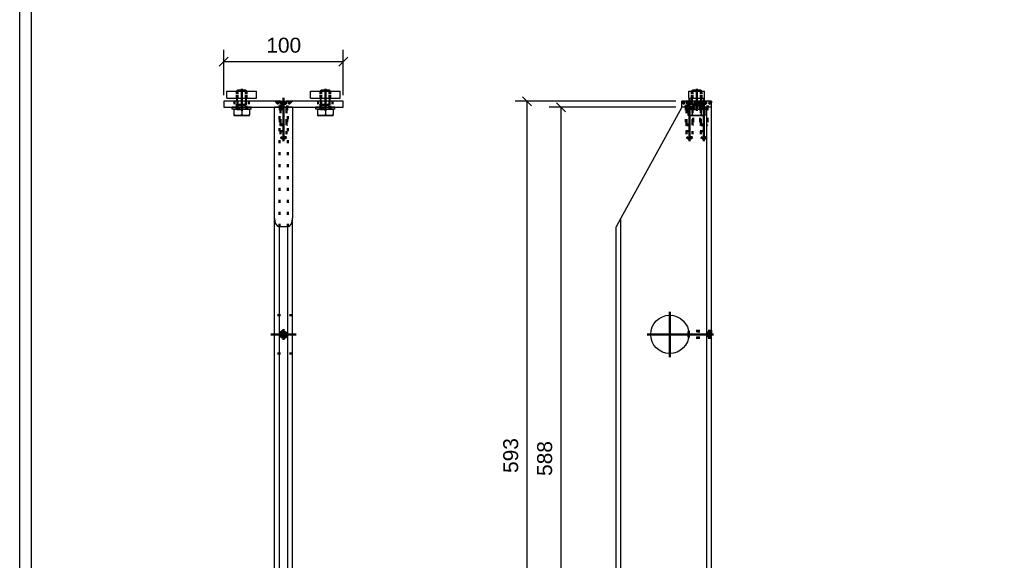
# Model space of a CAD drawing. Header units: millimetres. Extents: x -11 to 409, y -361 to -64.
# Tile 2 of 5: x -6 to 159, y -270 to -180. Entities that reach past the tile are written whole.
import ezdxf

# ---------------------------------------------------------------- set-up
doc = ezdxf.new("R2010")
doc.units = ezdxf.units.MM
doc.linetypes.add('DOT', pattern=[2, 0.5, -1.5])
doc.linetypes.add('STRICHPUNKT2', pattern=[18.5, 10, -4, 0.5, -4])
doc.layers.get('0').update_dxf_attribs({"linetype": 'CONTINUOUS'})
for name, color, linetype in [('DIM49', 4, 'CONTINUOUS'), ('LE_RED', 1, 'CONTINUOUS'), ('TXT_DIM49', 2, 'CONTINUOUS')]:
    doc.layers.add(name, color=color, linetype=linetype)
doc.layers.add('LE_ALL', color=7, linetype='CONTINUOUS', lineweight=50)
doc.styles.add('ARIAL', font='arial.ttf')

# ---------------------------------------------------------------- blocks, each defined once
blk = doc.blocks.new('DINA3_00002', base_point=(402.06, -353.59))
blk.add_line((-3.94, -353.59), (-3.94, -70.59))
blk.add_lwpolyline([(-5.94, -355.59), (-5.94, -68.59), (404.06, -68.59)])
blk = doc.blocks.new('_ZBL0009_00001')
blk.add_blockref('DINA3_00002', (402.06, -353.59))
blk = doc.blocks.new('BALUSTER PROFIEL 80X15 R4_00197', base_point=(37.5, -214.34))
for p, q in [((36.7, -212.88), (36.7, -194.34)), ((39.7, -194.34), (36.7, -194.34)), ((39.7, -194.34), (39.7, -212.88)), ((36.7, -311.94), (36.7, -212.88)), ((39.7, -311.94), (39.7, -212.88)), ((37.5, -311.94), (37.5, -214.34)), ((38.9, -311.94), (38.9, -214.34)), ((36.7, -311.94), (37.5, -311.94)), ((37.5, -311.94), (38.9, -311.94)), ((38.9, -311.94), (39.7, -311.94))]:
    blk.add_line(p, q)
blk.add_lwpolyline([(38.9, -214.34), (37.5, -214.34)])
for centre, start_param, end_param in [((37.5, -212.88), 4.712389, 6.283185), ((38.9, -212.88), 0, 1.570796)]:
    blk.add_ellipse(centre, major_axis=(0, -1.45), ratio=0.55, start_param=start_param, end_param=end_param)
at = {"layer": 'LE_ALL', "color": 3, "linetype": 'DOT'}
for p, q in [((37.5, -214.34), (37.5, -194.34)), ((37.6, -194.34), (37.6, -198.34)), ((38.8, -194.34), (38.8, -198.34)), ((38.9, -214.34), (38.9, -194.34)), ((37.6, -198.34), (38.8, -198.34)), ((38.7, -198.34), (38.7, -199.36)), ((38.7, -199.36), (37.7, -199.36)), ((38.7, -199.36), (38.2, -199.65)), ((39.7, -229.14), (36.7, -229.14)), ((39.7, -235.54), (36.7, -235.54)), ((36.7, -290.94), (39.7, -290.94)), ((36.7, -292.04), (39.7, -292.04)), ((36.7, -296.04), (39.7, -296.04)), ((36.7, -297.14), (39.7, -297.14)), ((36.7, -302.94), (39.7, -302.94)), ((36.7, -304.04), (39.7, -304.04)), ((36.7, -308.04), (39.7, -308.04)), ((36.7, -309.14), (39.7, -309.14))]:
    blk.add_line(p, q, dxfattribs=at)
for points in [[(37.7, -198.34), (37.7, -199.36), (38.2, -199.65)], [(38.78, -232.5), (38.7, -232.68), (38.56, -232.82), (38.37, -232.91), (38.2, -232.94), (38.01, -232.91), (37.83, -232.81), (37.69, -232.66), (37.62, -232.47), (37.6, -232.34), (37.64, -232.14), (37.73, -231.97), (37.88, -231.83), (38.08, -231.75), (38.2, -231.74), (38.36, -231.76)]]:
    blk.add_lwpolyline(points, dxfattribs=at)
blk = doc.blocks.new('_00199', base_point=(40.3, -232.34))
at = {"layer": 'LE_ALL', "color": 1, "linetype": 'STRICHPUNKT2'}
for p, q in [((38.2, -194.04), (38.2, -200.01)), ((38.2, -194.04), (38.2, -200.01)), ((38.2, -232.34), (38.2, -231.44)), ((40.3, -232.34), (36.1, -232.34)), ((38.2, -232.34), (37.3, -232.34)), ((38.2, -232.34), (39.1, -232.34)), ((38.2, -232.34), (38.2, -233.24)), ((40.25, -292.04), (36.15, -292.04)), ((40.25, -296.04), (36.15, -296.04)), ((40.25, -304.04), (36.15, -304.04)), ((40.25, -308.04), (36.15, -308.04))]:
    blk.add_line(p, q, dxfattribs=at)
blk = doc.blocks.new('_00198')
blk.add_blockref('_00199', (40.3, -232.34))
blk = doc.blocks.new('DIN 13-M6_00201', base_point=(38.69, -232.47))
at = {"layer": 'LE_ALL', "color": 3, "linetype": 'DOT'}
for points in [[(38.2, -232.94), (38.01, -232.91), (37.83, -232.81), (37.69, -232.66), (37.62, -232.47), (37.6, -232.34), (37.64, -232.14), (37.73, -231.97), (37.88, -231.83), (38.08, -231.75), (38.2, -231.74), (38.36, -231.76)], [(38.69, -232.47), (38.7, -232.34), (38.67, -232.16), (38.57, -232), (38.42, -231.89), (38.33, -231.86)], [(38.78, -232.5), (38.7, -232.68), (38.56, -232.82), (38.37, -232.91), (38.2, -232.94)]]:
    blk.add_lwpolyline(points, dxfattribs=at)
blk = doc.blocks.new('DIN 13-M6_00200')
blk.add_blockref('DIN 13-M6_00201', (38.69, -232.47))
blk = doc.blocks.new('DIN 76-M6_00203', base_point=(38.7, -194.34))
at = {"layer": 'LE_ALL', "color": 3, "linetype": 'DOT'}
for p, q in [((37.6, -194.34), (37.6, -198.34)), ((37.7, -194.34), (37.7, -198.34)), ((38.7, -194.34), (38.7, -198.34)), ((38.8, -194.34), (38.8, -198.34)), ((37.6, -198.34), (38.8, -198.34))]:
    blk.add_line(p, q, dxfattribs=at)
blk = doc.blocks.new('DIN 76-M6_00202')
blk.add_blockref('DIN 76-M6_00203', (38.7, -194.34))
blk = doc.blocks.new('BALUSTER PROFIEL 80X15 R4_00196')
for name, p in [('_00198', (0, 0)), ('BALUSTER PROFIEL 80X15 R4_00197', (37.5, -214.34)), ('DIN 76-M6_00202', (0, 0)), ('DIN 13-M6_00200', (0, 0))]:
    blk.add_blockref(name, p)
blk = doc.blocks.new('_D6', base_point=(35.32, -185.2))
at = {"layer": 'DIM49', "color": 1}
for p, q in [((28.95, -185.95), (27.45, -187.45)), ((28.2, -192.34), (28.2, -184.7)), ((47.45, -187.45), (48.95, -185.95)), ((48.2, -192.34), (48.2, -184.7)), ((28.2, -186.7), (48.2, -186.7))]:
    blk.add_line(p, q, dxfattribs=at)
at = {"layer": 'TXT_DIM49', "style": 'ARIAL'}
blk.add_text('100', height=2.5, dxfattribs=at).set_placement((35.32, -185.2))
blk = doc.blocks.new('153.1.100 100 x 5 50 x 47 PM6_00213', base_point=(37.54, -194.05))
for points in [[(37.77, -193.34), (28.2, -193.34), (28.2, -194.34), (48.2, -194.34), (48.2, -193.34), (38.63, -193.34)], [(37.77, -193.34), (37.99, -193.39), (38.2, -193.41), (38.42, -193.39), (38.63, -193.34)]]:
    blk.add_lwpolyline(points)
at = {"layer": 'LE_ALL', "color": 3, "linetype": 'DOT'}
for p, q in [((30, -193.34), (30, -194.34)), ((32.4, -193.34), (32.4, -194.34)), ((36.83, -193.34), (37.54, -194.05)), ((37.54, -194.05), (38.86, -194.05)), ((37.54, -194.05), (37.54, -194.34)), ((44, -193.34), (44, -194.34)), ((46.4, -193.34), (46.4, -194.34))]:
    blk.add_line(p, q, dxfattribs=at)
for points in [[(37.54, -193.34), (37.73, -193.42), (37.9, -193.47), (38.22, -193.51), (38.52, -193.47), (38.83, -193.36), (38.86, -193.34)], [(39.57, -193.34), (38.86, -194.05), (38.86, -194.34)]]:
    blk.add_lwpolyline(points, dxfattribs=at)
blk.add_blockref('_D6', (35.32, -185.2))
blk = doc.blocks.new('_00215', base_point=(45.2, -192.74))
at = {"layer": 'LE_ALL', "color": 1, "linetype": 'STRICHPUNKT2'}
for p, q in [((31.2, -192.74), (31.2, -194.94)), ((38.2, -192.74), (38.2, -194.94)), ((38.2, -192.74), (38.2, -194.94)), ((45.2, -192.74), (45.2, -194.94))]:
    blk.add_line(p, q, dxfattribs=at)
blk = doc.blocks.new('_00214')
blk.add_blockref('_00215', (45.2, -192.74))
blk = doc.blocks.new('153.1.100 100 x 5 50 x 47 PM6_00212')
for name, p in [('153.1.100 100 x 5 50 x 47 PM6_00213', (37.54, -194.05)), ('_00214', (0, 0))]:
    blk.add_blockref(name, p)
blk = doc.blocks.new('Stelschroef (DIN 913 - ISO 4026)-M6x20_00259', base_point=(38.55, -232.34))
at = {"layer": 'LE_ALL', "color": 3, "linetype": 'DOT'}
blk.add_lwpolyline([(38.69, -232.47, -2.026238), (38.2, -231.84, -0.06585), (38.33, -231.86)], format="xyb", dxfattribs=at)
blk.add_lwpolyline([(38.55, -232.34), (38.38, -232.64), (38.03, -232.64), (37.86, -232.34), (38.03, -232.04), (38.38, -232.04)], close=True, dxfattribs=at)
blk.add_circle((38.2, -232.34), 0.4, dxfattribs=at)
blk = doc.blocks.new('GEWINDE_00261', base_point=(38.36, -231.76))
at = {"layer": 'LE_ALL', "color": 3, "linetype": 'DOT'}
for radius, start, end in [(0.5, 74.9299, 180), (0.6, -15.0701, 74.9299), (0.5, 180, -15.0701)]:
    blk.add_arc((38.2, -232.34), radius, start, end, dxfattribs=at)
blk = doc.blocks.new('GEWINDE_00260')
blk.add_blockref('GEWINDE_00261', (38.36, -231.76))
blk = doc.blocks.new('Stelschroef (DIN 913 - ISO 4026)-M6x20_00258')
for name, p in [('GEWINDE_00260', (0, 0)), ('Stelschroef (DIN 913 - ISO 4026)-M6x20_00259', (38.55, -232.34))]:
    blk.add_blockref(name, p)
blk = doc.blocks.new('Montage sierregel_00257')
blk.add_blockref('Stelschroef (DIN 913 - ISO 4026)-M6x20_00258', (0, 0))
blk = doc.blocks.new('Verzonken kopbout (DIN 7991_ISO 10642)-M6x20_00266', base_point=(37.74, -193.78))
blk.add_line((37.77, -193.34), (38.63, -193.34))
at = {"layer": 'LE_ALL', "color": 3, "linetype": 'DOT'}
for p, q in [((37, -193.48), (37, -193.34)), ((37, -193.48), (39.4, -193.48)), ((37, -193.48), (37.6, -194.08)), ((37.6, -194.08), (37.7, -194.68)), ((37.74, -193.78), (37.74, -193.34)), ((37.97, -193.78), (37.97, -193.34)), ((38.43, -193.78), (38.43, -193.34)), ((38.66, -193.78), (38.66, -193.34)), ((38.8, -194.08), (38.7, -194.68)), ((39.4, -193.48), (38.8, -194.08)), ((39.4, -193.48), (39.4, -193.34)), ((37.7, -197.34), (37.7, -194.68)), ((38.7, -197.34), (38.7, -194.68)), ((37.7, -197.34), (38.7, -197.34))]:
    blk.add_line(p, q, dxfattribs=at)
blk.add_lwpolyline([(37.74, -193.78), (37.97, -193.78), (38.43, -193.78), (38.66, -193.78)], dxfattribs=at)
blk = doc.blocks.new('GEWINDE_00268', base_point=(37.65, -194.34))
at = {"layer": 'LE_ALL', "color": 3, "linetype": 'DOT'}
for p, q in [((37.6, -194.08), (37.65, -194.34)), ((37.6, -194.08), (37.6, -194.34)), ((37.6, -194.34), (37.6, -197.24)), ((37.65, -194.34), (37.7, -194.68)), ((38.76, -194.34), (38.7, -194.68)), ((38.8, -194.08), (38.76, -194.34)), ((38.8, -194.08), (38.8, -194.34)), ((38.8, -194.34), (38.8, -197.24)), ((37.7, -194.68), (37.7, -197.34)), ((37.7, -194.68), (38.7, -194.68)), ((38.7, -194.68), (38.7, -197.34)), ((37.6, -197.24), (38.8, -197.24)), ((38.8, -197.24), (38.7, -197.34))]:
    blk.add_line(p, q, dxfattribs=at)
blk.add_lwpolyline([(37.6, -197.24), (37.7, -197.34), (38.7, -197.34)], dxfattribs=at)
blk = doc.blocks.new('GEWINDE_00267')
blk.add_blockref('GEWINDE_00268', (37.65, -194.34))
blk = doc.blocks.new('Verzonken kopbout (DIN 7991_ISO 10642)-M6x20_00265')
for name, p in [('Verzonken kopbout (DIN 7991_ISO 10642)-M6x20_00266', (37.74, -193.78)), ('GEWINDE_00267', (0, 0))]:
    blk.add_blockref(name, p)
blk = doc.blocks.new('Montage strip op baluster_00262')
blk.add_blockref('Verzonken kopbout (DIN 7991_ISO 10642)-M6x20_00265', (0, 0))
blk = doc.blocks.new('1011-2 Moerblok M8 SMALL_00271', base_point=(30.4, -191.64))
for p, q in [((28.7, -191.64), (33.7, -191.64)), ((28.7, -192.84), (28.7, -191.64))]:
    blk.add_line(p, q)
blk.add_lwpolyline([(28.7, -192.84), (33.7, -192.84), (33.7, -191.64)])
at = {"layer": 'LE_ALL', "color": 3, "linetype": 'DOT'}
for p, q in [((30.4, -191.64), (30.4, -192.84)), ((32, -191.64), (32, -192.84))]:
    blk.add_line(p, q, dxfattribs=at)
blk = doc.blocks.new('DIN 13-M8_00273', base_point=(31.88, -191.64))
at = {"layer": 'LE_ALL', "color": 3, "linetype": 'DOT'}
for p, q in [((30.4, -191.64), (30.4, -192.84)), ((30.52, -191.64), (30.52, -192.84)), ((31.88, -191.64), (31.88, -192.84)), ((32, -191.64), (32, -192.84))]:
    blk.add_line(p, q, dxfattribs=at)
blk = doc.blocks.new('DIN 13-M8_00272')
blk.add_blockref('DIN 13-M8_00273', (31.88, -191.64))
blk = doc.blocks.new('_00275', base_point=(31.2, -191.24))
at = {"layer": 'LE_ALL', "color": 1, "linetype": 'STRICHPUNKT2'}
blk.add_line((31.2, -191.24), (31.2, -193.24), dxfattribs=at)
blk = doc.blocks.new('_00274')
blk.add_blockref('_00275', (31.2, -191.24))
blk = doc.blocks.new('1011-2 Moerblok M8 SMALL_00270')
for name, p in [('1011-2 Moerblok M8 SMALL_00271', (30.4, -191.64)), ('DIN 13-M8_00272', (0, 0)), ('_00274', (0, 0))]:
    blk.add_blockref(name, p)
blk = doc.blocks.new('Sluitring (DIN 125)-M8_00277', base_point=(32.04, -194.34))
for p, q in [((32.8, -194.34), (29.6, -194.34)), ((29.6, -194.66), (29.6, -194.34)), ((32.8, -194.66), (32.8, -194.34)), ((32.8, -194.66), (29.6, -194.66))]:
    blk.add_line(p, q)
at = {"layer": 'LE_ALL', "color": 3, "linetype": 'DOT'}
for p, q in [((30.36, -194.34), (30.36, -194.66)), ((32.04, -194.34), (32.04, -194.66))]:
    blk.add_line(p, q, dxfattribs=at)
blk = doc.blocks.new('Sluitring (DIN 125)-M8_00276')
blk.add_blockref('Sluitring (DIN 125)-M8_00277', (32.04, -194.34))
blk = doc.blocks.new('Zeskant tapbout-M8x16 (DIN 933)_00279', base_point=(30.4, -194.66))
for p, q in [((29.9, -194.66), (31.2, -194.66)), ((29.9, -194.66), (29.9, -195.6)), ((29.9, -195.6), (29.9, -195.72)), ((29.9, -195.72), (30.55, -195.72)), ((30.55, -195.72), (31.85, -195.72)), ((31.2, -194.66), (31.2, -195.6))]:
    blk.add_line(p, q)
for points in [[(31.88, -191.46), (30.52, -191.46)], [(30.55, -195.72), (30.24, -195.69), (29.9, -195.6)], [(31.2, -195.6), (30.87, -195.69), (30.55, -195.72)], [(31.2, -194.66), (32.5, -194.66), (32.5, -195.6)], [(31.85, -195.72), (32.5, -195.72), (32.5, -195.6), (32.17, -195.69), (31.85, -195.72), (31.54, -195.69), (31.2, -195.6)]]:
    blk.add_lwpolyline(points)
at = {"layer": 'LE_ALL', "color": 3, "linetype": 'DOT'}
for p, q in [((30.52, -191.46), (30.52, -193.91)), ((31.88, -191.46), (31.88, -193.91)), ((30.4, -194.58), (30.52, -193.91)), ((30.52, -193.91), (31.88, -193.91)), ((30.4, -194.58), (30.4, -194.66)), ((30.4, -194.66), (32, -194.66)), ((32, -194.58), (32, -194.66))]:
    blk.add_line(p, q, dxfattribs=at)
blk.add_lwpolyline([(30.4, -194.58), (32, -194.58), (31.88, -193.91)], dxfattribs=at)
blk = doc.blocks.new('GEWINDE_00281', base_point=(32, -194.58))
for p, q in [((30.4, -191.58), (30.52, -191.46)), ((32, -191.58), (30.4, -191.58)), ((30.4, -191.64), (30.4, -191.58)), ((32, -191.64), (32, -191.58))]:
    blk.add_line(p, q)
for points in [[(32, -191.58), (31.88, -191.46), (30.52, -191.46)], [(30.4, -193.34), (30.4, -192.84)], [(32, -193.34), (32, -192.84)]]:
    blk.add_lwpolyline(points)
at = {"layer": 'LE_ALL', "color": 3, "linetype": 'DOT'}
for p, q in [((30.4, -192.84), (30.4, -191.64)), ((30.52, -192.84), (30.52, -191.64)), ((31.88, -192.84), (31.88, -191.64)), ((32, -192.84), (32, -191.64)), ((30.4, -194.58), (30.45, -194.34)), ((30.45, -194.34), (30.52, -193.91)), ((31.88, -193.91), (30.52, -193.91)), ((32, -194.58), (31.88, -193.91))]:
    blk.add_line(p, q, dxfattribs=at)
for points in [[(30.4, -194.58), (30.4, -194.34), (30.4, -193.34)], [(30.52, -193.91), (30.52, -193.34)], [(31.88, -193.91), (31.88, -193.34)], [(32, -194.58), (32, -193.34)]]:
    blk.add_lwpolyline(points, dxfattribs=at)
at = {"layer": 'LE_RED'}
for p, q in [((30.52, -191.64), (30.52, -191.46)), ((31.88, -191.64), (31.88, -191.46))]:
    blk.add_line(p, q, dxfattribs=at)
for points in [[(30.52, -193.34), (30.52, -192.84)], [(31.88, -193.34), (31.88, -192.84)]]:
    blk.add_lwpolyline(points, dxfattribs=at)
blk = doc.blocks.new('GEWINDE_00280')
blk.add_blockref('GEWINDE_00281', (32, -194.58))
blk = doc.blocks.new('Zeskant tapbout-M8x16 (DIN 933)_00278')
for name, p in [('Zeskant tapbout-M8x16 (DIN 933)_00279', (30.4, -194.66)), ('GEWINDE_00280', (0, 0))]:
    blk.add_blockref(name, p)
blk = doc.blocks.new('Montage handregel_00269')
for name in ['1011-2 Moerblok M8 SMALL_00270', 'Zeskant tapbout-M8x16 (DIN 933)_00278', 'Sluitring (DIN 125)-M8_00276']:
    blk.add_blockref(name, (0, 0))
blk = doc.blocks.new('1011-2 Moerblok M8 SMALL_00284', base_point=(44.4, -191.64))
for p, q in [((42.7, -191.64), (47.7, -191.64)), ((42.7, -192.84), (42.7, -191.64))]:
    blk.add_line(p, q)
blk.add_lwpolyline([(42.7, -192.84), (47.7, -192.84), (47.7, -191.64)])
at = {"layer": 'LE_ALL', "color": 3, "linetype": 'DOT'}
for p, q in [((44.4, -191.64), (44.4, -192.84)), ((46, -191.64), (46, -192.84))]:
    blk.add_line(p, q, dxfattribs=at)
blk = doc.blocks.new('DIN 13-M8_00286', base_point=(45.88, -191.64))
at = {"layer": 'LE_ALL', "color": 3, "linetype": 'DOT'}
for p, q in [((44.4, -191.64), (44.4, -192.84)), ((44.52, -191.64), (44.52, -192.84)), ((45.88, -191.64), (45.88, -192.84)), ((46, -191.64), (46, -192.84))]:
    blk.add_line(p, q, dxfattribs=at)
blk = doc.blocks.new('DIN 13-M8_00285')
blk.add_blockref('DIN 13-M8_00286', (45.88, -191.64))
blk = doc.blocks.new('_00288', base_point=(45.2, -191.24))
at = {"layer": 'LE_ALL', "color": 1, "linetype": 'STRICHPUNKT2'}
blk.add_line((45.2, -191.24), (45.2, -193.24), dxfattribs=at)
blk = doc.blocks.new('_00287')
blk.add_blockref('_00288', (45.2, -191.24))
blk = doc.blocks.new('1011-2 Moerblok M8 SMALL_00283')
for name, p in [('1011-2 Moerblok M8 SMALL_00284', (44.4, -191.64)), ('DIN 13-M8_00285', (0, 0)), ('_00287', (0, 0))]:
    blk.add_blockref(name, p)
blk = doc.blocks.new('Sluitring (DIN 125)-M8_00290', base_point=(46.04, -194.34))
for p, q in [((46.8, -194.34), (43.6, -194.34)), ((43.6, -194.66), (43.6, -194.34)), ((46.8, -194.66), (46.8, -194.34)), ((46.8, -194.66), (43.6, -194.66))]:
    blk.add_line(p, q)
at = {"layer": 'LE_ALL', "color": 3, "linetype": 'DOT'}
for p, q in [((44.36, -194.34), (44.36, -194.66)), ((46.04, -194.34), (46.04, -194.66))]:
    blk.add_line(p, q, dxfattribs=at)
blk = doc.blocks.new('Sluitring (DIN 125)-M8_00289')
blk.add_blockref('Sluitring (DIN 125)-M8_00290', (46.04, -194.34))
blk = doc.blocks.new('Zeskant tapbout-M8x16 (DIN 933)_00292', base_point=(44.4, -194.66))
for p, q in [((43.9, -194.66), (45.2, -194.66)), ((43.9, -194.66), (43.9, -195.6)), ((43.9, -195.6), (43.9, -195.72)), ((43.9, -195.72), (44.55, -195.72)), ((44.55, -195.72), (45.85, -195.72)), ((45.2, -194.66), (45.2, -195.6))]:
    blk.add_line(p, q)
for points in [[(45.88, -191.46), (44.52, -191.46)], [(44.55, -195.72), (44.24, -195.69), (43.9, -195.6)], [(45.2, -195.6), (44.87, -195.69), (44.55, -195.72)], [(45.2, -194.66), (46.5, -194.66), (46.5, -195.6)], [(45.85, -195.72), (46.5, -195.72), (46.5, -195.6), (46.17, -195.69), (45.85, -195.72), (45.54, -195.69), (45.2, -195.6)]]:
    blk.add_lwpolyline(points)
at = {"layer": 'LE_ALL', "color": 3, "linetype": 'DOT'}
for p, q in [((44.52, -191.46), (44.52, -193.91)), ((45.88, -191.46), (45.88, -193.91)), ((44.4, -194.58), (44.52, -193.91)), ((44.52, -193.91), (45.88, -193.91)), ((44.4, -194.58), (44.4, -194.66)), ((44.4, -194.66), (46, -194.66)), ((46, -194.58), (46, -194.66))]:
    blk.add_line(p, q, dxfattribs=at)
blk.add_lwpolyline([(44.4, -194.58), (46, -194.58), (45.88, -193.91)], dxfattribs=at)
blk = doc.blocks.new('GEWINDE_00294', base_point=(46, -194.58))
for p, q in [((44.4, -191.58), (44.52, -191.46)), ((46, -191.58), (44.4, -191.58)), ((44.4, -191.64), (44.4, -191.58)), ((46, -191.64), (46, -191.58))]:
    blk.add_line(p, q)
for points in [[(46, -191.58), (45.88, -191.46), (44.52, -191.46)], [(44.4, -193.34), (44.4, -192.84)], [(46, -193.34), (46, -192.84)]]:
    blk.add_lwpolyline(points)
at = {"layer": 'LE_ALL', "color": 3, "linetype": 'DOT'}
for p, q in [((44.4, -192.84), (44.4, -191.64)), ((44.52, -192.84), (44.52, -191.64)), ((45.88, -192.84), (45.88, -191.64)), ((46, -192.84), (46, -191.64)), ((44.4, -194.58), (44.45, -194.34)), ((44.45, -194.34), (44.52, -193.91)), ((45.88, -193.91), (44.52, -193.91)), ((46, -194.58), (45.88, -193.91))]:
    blk.add_line(p, q, dxfattribs=at)
for points in [[(44.4, -194.58), (44.4, -194.34), (44.4, -193.34)], [(44.52, -193.91), (44.52, -193.34)], [(45.88, -193.91), (45.88, -193.34)], [(46, -194.58), (46, -193.34)]]:
    blk.add_lwpolyline(points, dxfattribs=at)
at = {"layer": 'LE_RED'}
for p, q in [((44.52, -191.64), (44.52, -191.46)), ((45.88, -191.64), (45.88, -191.46))]:
    blk.add_line(p, q, dxfattribs=at)
for points in [[(44.52, -193.34), (44.52, -192.84)], [(45.88, -193.34), (45.88, -192.84)]]:
    blk.add_lwpolyline(points, dxfattribs=at)
blk = doc.blocks.new('GEWINDE_00293')
blk.add_blockref('GEWINDE_00294', (46, -194.58))
blk = doc.blocks.new('Zeskant tapbout-M8x16 (DIN 933)_00291')
for name, p in [('Zeskant tapbout-M8x16 (DIN 933)_00292', (44.4, -194.66)), ('GEWINDE_00293', (0, 0))]:
    blk.add_blockref(name, p)
blk = doc.blocks.new('Montage handregel_00282')
for name in ['1011-2 Moerblok M8 SMALL_00283', 'Zeskant tapbout-M8x16 (DIN 933)_00291', 'Sluitring (DIN 125)-M8_00289']:
    blk.add_blockref(name, (0, 0))
blk = doc.blocks.new('Montage_00216')
for name in ['Montage handregel_00269', 'Montage handregel_00282', 'Montage strip op baluster_00262', 'Montage sierregel_00257']:
    blk.add_blockref(name, (0, 0))
blk = doc.blocks.new('Tussen baluster (doorgaande sierregel)_00195')
for name in ['153.1.100 100 x 5 50 x 47 PM6_00212', 'Montage_00216', 'BALUSTER PROFIEL 80X15 R4_00196']:
    blk.add_blockref(name, (0, 0))
blk = doc.blocks.new('_A3D0032_00194')
blk.add_blockref('Tussen baluster (doorgaande sierregel)_00195', (0, 0))
blk = doc.blocks.new('_ANS0032_00193')
blk.add_blockref('_A3D0032_00194', (0, 0))
blk = doc.blocks.new('_D7', base_point=(99.91, -319.03))
at = {"layer": 'DIM49', "color": 1}
for p, q in [((93.82, -312.94), (93.82, -322.53)), ((109.82, -312.94), (109.82, -322.53)), ((94.57, -319.78), (93.07, -321.28)), ((93.82, -320.53), (109.82, -320.53)), ((109.07, -321.28), (110.57, -319.78))]:
    blk.add_line(p, q, dxfattribs=at)
at = {"layer": 'TXT_DIM49', "style": 'ARIAL'}
blk.add_text('80', height=2.5, dxfattribs=at).set_placement((99.91, -319.03))
blk = doc.blocks.new('_D8', base_point=(119.45, -319.03))
at = {"layer": 'DIM49', "color": 1}
for p, q in [((134.82, -311.04), (134.82, -322.53)), ((109.82, -312.94), (109.82, -322.53)), ((110.57, -319.78), (109.07, -321.28)), ((109.82, -320.53), (134.82, -320.53)), ((134.07, -321.28), (135.57, -319.78))]:
    blk.add_line(p, q, dxfattribs=at)
at = {"layer": 'TXT_DIM49', "style": 'ARIAL'}
blk.add_text('125', height=2.5, dxfattribs=at).set_placement((119.45, -319.03))
blk = doc.blocks.new('_D9', base_point=(88.8, -314.92))
at = {"layer": 'DIM49', "color": 1}
for p, q in [((90.3, -314.92), (90.3, -304.04)), ((89.55, -309.29), (91.05, -310.79)), ((93.82, -310.04), (88.3, -310.04)), ((91.05, -312.69), (89.55, -311.19)), ((92.82, -311.94), (88.3, -311.94))]:
    blk.add_line(p, q, dxfattribs=at)
at = {"layer": 'TXT_DIM49', "style": 'ARIAL'}
blk.add_text('9', height=2.5, rotation=90.0002, dxfattribs=at).set_placement((88.8, -314.92))
blk = doc.blocks.new('_D10', base_point=(83.13, -256.02))
at = {"layer": 'DIM49', "color": 1}
for p, q in [((103.82, -194.34), (82.63, -194.34)), ((85.38, -195.09), (83.88, -193.59)), ((84.63, -311.94), (84.63, -194.34)), ((83.88, -311.19), (85.38, -312.69)), ((92.82, -311.94), (82.63, -311.94))]:
    blk.add_line(p, q, dxfattribs=at)
at = {"layer": 'TXT_DIM49', "style": 'ARIAL'}
blk.add_text('588', height=2.5, rotation=90.0002, dxfattribs=at).set_placement((83.13, -256.02))
blk = doc.blocks.new('_D11', base_point=(77.45, -255.52))
at = {"layer": 'DIM49', "color": 1}
for p, q in [((79.7, -194.09), (78.2, -192.59)), ((103.82, -193.34), (76.95, -193.34)), ((78.95, -311.94), (78.95, -193.34)), ((78.2, -311.19), (79.7, -312.69)), ((92.82, -311.94), (76.95, -311.94))]:
    blk.add_line(p, q, dxfattribs=at)
at = {"layer": 'TXT_DIM49', "style": 'ARIAL'}
blk.add_text('593', height=2.5, rotation=90.0002, dxfattribs=at).set_placement((77.45, -255.52))
blk = doc.blocks.new('BALUSTER PROFIEL 80X15 R4_00299', base_point=(107.92, -198.34))
for p, q in [((104.82, -194.34), (94.62, -212.88)), ((105.72, -194.34), (104.82, -194.34)), ((109.02, -194.34), (108.92, -194.34)), ((109.02, -290.04), (109.02, -194.34)), ((109.82, -194.34), (109.02, -194.34)), ((109.82, -290.04), (109.82, -194.34)), ((94.62, -212.88), (93.82, -214.34)), ((94.62, -311.94), (94.62, -212.88)), ((93.82, -311.94), (93.82, -214.34)), ((93.82, -311.94), (94.62, -311.94)), ((94.62, -311.94), (109.02, -311.94)), ((109.02, -311.94), (109.82, -311.94))]:
    blk.add_line(p, q)
for points in [[(109.02, -311.94), (109.02, -310.04)], [(109.82, -311.94), (109.82, -310.04)]]:
    blk.add_lwpolyline(points)
blk.add_circle((102.82, -232.34), 3.2)
at = {"layer": 'LE_ALL', "color": 3, "linetype": 'DOT'}
for p, q in [((105.52, -194.34), (105.52, -198.34)), ((106.72, -194.34), (106.72, -198.34)), ((107.92, -194.34), (107.92, -198.34)), ((109.12, -194.34), (109.12, -198.34)), ((105.52, -198.34), (106.72, -198.34)), ((106.62, -198.34), (106.62, -199.36)), ((107.92, -198.34), (109.12, -198.34)), ((106.62, -199.36), (105.62, -199.36)), ((106.62, -199.36), (106.12, -199.65)), ((109.02, -199.36), (108.02, -199.36)), ((109.02, -199.36), (108.52, -199.65)), ((109.82, -231.74), (105.97, -231.74)), ((109.82, -232.94), (105.97, -232.94)), ((109.02, -310.04), (109.02, -290.04)), ((109.82, -310.04), (109.82, -290.04))]:
    blk.add_line(p, q, dxfattribs=at)
for points in [[(105.62, -198.34), (105.62, -199.36), (106.12, -199.65)], [(108.02, -198.34), (108.02, -199.36), (108.52, -199.65)]]:
    blk.add_lwpolyline(points, dxfattribs=at)
for points in [[(102.92, -296.04, -1), (100.72, -296.04), (100.72, -292.04, -1), (102.92, -292.04)], [(102.92, -308.04, -1), (100.72, -308.04), (100.72, -304.04, -1), (102.92, -304.04)]]:
    blk.add_lwpolyline(points, format="xyb", close=True, dxfattribs=at)
for name, p in [('_D11', (77.45, -255.52)), ('_D10', (83.13, -256.02)), ('_D9', (88.8, -314.92)), ('_D8', (119.45, -319.03)), ('_D7', (99.91, -319.03))]:
    blk.add_blockref(name, p)
blk = doc.blocks.new('_00301', base_point=(102.82, -232.34))
at = {"layer": 'LE_ALL', "color": 1, "linetype": 'STRICHPUNKT2'}
for p, q in [((106.12, -194.04), (106.12, -200.01)), ((108.52, -194.04), (108.52, -200.01)), ((102.82, -232.34), (102.82, -228.54)), ((102.82, -232.34), (102.82, -228.54)), ((102.82, -232.34), (99.02, -232.34)), ((102.82, -232.34), (99.02, -232.34)), ((102.82, -232.34), (106.62, -232.34)), ((102.82, -232.34), (102.82, -236.14)), ((102.82, -232.34), (106.62, -232.34)), ((102.82, -232.34), (102.82, -236.14)), ((110.12, -232.34), (105.72, -232.34)), ((101.82, -297.69), (101.82, -290.39)), ((101.82, -297.69), (101.82, -290.39)), ((103.47, -292.04), (100.17, -292.04)), ((103.47, -292.04), (100.17, -292.04)), ((103.47, -296.04), (100.17, -296.04)), ((103.47, -296.04), (100.17, -296.04)), ((101.82, -309.69), (101.82, -302.39)), ((101.82, -309.69), (101.82, -302.39)), ((103.47, -304.04), (100.17, -304.04)), ((103.47, -304.04), (100.17, -304.04)), ((103.47, -308.04), (100.17, -308.04)), ((103.47, -308.04), (100.17, -308.04))]:
    blk.add_line(p, q, dxfattribs=at)
blk = doc.blocks.new('_00300')
blk.add_blockref('_00301', (102.82, -232.34))
blk = doc.blocks.new('DIN 13-M6_00303', base_point=(109.82, -232.84))
at = {"layer": 'LE_ALL', "color": 3, "linetype": 'DOT'}
for p, q in [((109.82, -231.74), (105.97, -231.74)), ((109.82, -231.84), (105.99, -231.84)), ((109.82, -232.94), (105.97, -232.94)), ((109.82, -232.84), (105.99, -232.84))]:
    blk.add_line(p, q, dxfattribs=at)
blk = doc.blocks.new('DIN 13-M6_00302')
blk.add_blockref('DIN 13-M6_00303', (109.82, -232.84))
blk = doc.blocks.new('DIN 76-M6_00305', base_point=(108.02, -194.34))
at = {"layer": 'LE_ALL', "color": 3, "linetype": 'DOT'}
for p, q in [((105.52, -194.34), (105.52, -198.34)), ((105.62, -194.34), (105.62, -198.34)), ((106.62, -194.34), (106.62, -198.34)), ((106.72, -194.34), (106.72, -198.34)), ((107.92, -194.34), (107.92, -198.34)), ((108.02, -194.34), (108.02, -198.34)), ((109.12, -194.34), (109.12, -198.34)), ((105.52, -198.34), (106.72, -198.34)), ((107.92, -198.34), (109.12, -198.34))]:
    blk.add_line(p, q, dxfattribs=at)
blk = doc.blocks.new('DIN 76-M6_00304')
blk.add_blockref('DIN 76-M6_00305', (108.02, -194.34))
blk = doc.blocks.new('BALUSTER PROFIEL 80X15 R4_00298')
for name, p in [('BALUSTER PROFIEL 80X15 R4_00299', (107.92, -198.34)), ('_00300', (0, 0)), ('DIN 76-M6_00304', (0, 0)), ('DIN 13-M6_00302', (0, 0))]:
    blk.add_blockref(name, p)
blk = doc.blocks.new('153.1.100 100 x 5 50 x 47 PM6_00315', base_point=(107.86, -194.05))
for p, q in [((109.82, -193.34), (104.82, -193.34)), ((104.82, -194.34), (104.82, -193.34)), ((109.82, -194.34), (104.82, -194.34)), ((109.82, -194.34), (109.82, -193.34))]:
    blk.add_line(p, q)
at = {"layer": 'LE_ALL', "color": 3, "linetype": 'DOT'}
for p, q in [((104.82, -193.41), (105.46, -194.05)), ((105.46, -194.05), (106.78, -194.05)), ((105.46, -194.05), (105.46, -194.34)), ((106.12, -193.34), (106.12, -194.34)), ((107.32, -193.51), (107.32, -193.34)), ((107.32, -193.51), (107.86, -194.05)), ((107.86, -194.05), (109.18, -194.05)), ((107.86, -194.05), (107.86, -194.34)), ((108.52, -193.34), (108.52, -194.34))]:
    blk.add_line(p, q, dxfattribs=at)
for points in [[(107.32, -193.51), (106.78, -194.05), (106.78, -194.34)], [(109.82, -193.41), (109.18, -194.05), (109.18, -194.34)]]:
    blk.add_lwpolyline(points, dxfattribs=at)
blk = doc.blocks.new('_00317', base_point=(107.32, -192.74))
at = {"layer": 'LE_ALL', "color": 1, "linetype": 'STRICHPUNKT2'}
for p, q in [((106.12, -192.74), (106.12, -194.94)), ((107.32, -192.74), (107.32, -194.94)), ((107.32, -192.74), (107.32, -194.94)), ((108.52, -192.74), (108.52, -194.94))]:
    blk.add_line(p, q, dxfattribs=at)
blk = doc.blocks.new('_00316')
blk.add_blockref('_00317', (107.32, -192.74))
blk = doc.blocks.new('153.1.100 100 x 5 50 x 47 PM6_00314')
for name, p in [('153.1.100 100 x 5 50 x 47 PM6_00315', (107.86, -194.05)), ('_00316', (0, 0))]:
    blk.add_blockref(name, p)
blk = doc.blocks.new('Stelschroef (DIN 913 - ISO 4026)-M6x20_00352', base_point=(109.12, -232.34))
for p, q in [((105.92, -231.84), (105.92, -232.84)), ((105.92, -232.84), (105.82, -232.74))]:
    blk.add_line(p, q)
for points in [[(105.92, -231.84), (105.82, -231.94), (105.82, -232.74)], [(109.82, -232.84), (109.82, -231.84)]]:
    blk.add_lwpolyline(points)
at = {"layer": 'LE_ALL', "color": 3, "linetype": 'DOT'}
for p, q in [((109.12, -232.04), (109.12, -232.34)), ((109.12, -232.04), (109.82, -232.04)), ((109.82, -232.84), (105.92, -232.84)), ((109.12, -232.34), (109.12, -232.64)), ((109.12, -232.34), (109.82, -232.34)), ((109.12, -232.64), (109.82, -232.64))]:
    blk.add_line(p, q, dxfattribs=at)
blk.add_lwpolyline([(109.82, -231.84), (105.92, -231.84)], dxfattribs=at)
blk = doc.blocks.new('GEWINDE_00354', base_point=(105.99, -232.84))
for p, q in [((105.98, -231.79), (105.92, -231.84)), ((105.92, -231.84), (105.92, -232.84)), ((109.82, -232.84), (109.82, -231.84)), ((105.98, -232.89), (105.92, -232.84))]:
    blk.add_line(p, q)
at = {"layer": 'LE_ALL', "color": 3, "linetype": 'DOT'}
for p, q in [((106.02, -231.74), (105.98, -231.79)), ((109.82, -231.84), (105.99, -231.84)), ((106.02, -231.74), (106.02, -232.34)), ((109.72, -231.74), (106.02, -231.74)), ((109.72, -231.74), (109.72, -232.94)), ((109.72, -231.74), (109.82, -231.84)), ((106.02, -232.94), (105.98, -232.89)), ((109.82, -232.84), (105.99, -232.84)), ((106.02, -232.34), (106.02, -232.94)), ((109.72, -232.94), (106.02, -232.94)), ((109.72, -232.94), (109.82, -232.84))]:
    blk.add_line(p, q, dxfattribs=at)
at = {"layer": 'LE_RED'}
for p, q in [((105.99, -231.84), (105.92, -231.84)), ((105.99, -232.84), (105.92, -232.84))]:
    blk.add_line(p, q, dxfattribs=at)
blk = doc.blocks.new('GEWINDE_00353')
blk.add_blockref('GEWINDE_00354', (105.99, -232.84))
blk = doc.blocks.new('Stelschroef (DIN 913 - ISO 4026)-M6x20_00351')
for name, p in [('Stelschroef (DIN 913 - ISO 4026)-M6x20_00352', (109.12, -232.34)), ('GEWINDE_00353', (0, 0))]:
    blk.add_blockref(name, p)
blk = doc.blocks.new('Montage sierregel_00350')
blk.add_blockref('Stelschroef (DIN 913 - ISO 4026)-M6x20_00351', (0, 0))
blk = doc.blocks.new('Verzonken kopbout (DIN 7991_ISO 10642)-M6x20_00357', base_point=(108.92, -193.78))
at = {"layer": 'LE_ALL', "color": 3, "linetype": 'DOT'}
for p, q in [((107.32, -193.48), (109.72, -193.48)), ((107.32, -193.48), (107.92, -194.08)), ((107.92, -194.08), (108.02, -194.68)), ((108.12, -193.78), (108.12, -193.34)), ((108.52, -193.78), (108.52, -193.34)), ((108.92, -193.78), (108.92, -193.34)), ((109.12, -194.08), (109.02, -194.68)), ((109.72, -193.48), (109.12, -194.08)), ((109.72, -193.48), (109.72, -193.34)), ((108.02, -197.34), (108.02, -194.68)), ((108.02, -197.34), (109.02, -197.34))]:
    blk.add_line(p, q, dxfattribs=at)
blk.add_lwpolyline([(108.12, -193.78), (108.52, -193.78), (108.92, -193.78)], dxfattribs=at)
blk = doc.blocks.new('GEWINDE_00359', base_point=(107.92, -197.24))
at = {"layer": 'LE_ALL', "color": 3, "linetype": 'DOT'}
for p, q in [((107.92, -194.08), (108.02, -194.68)), ((109.12, -194.08), (109.02, -194.68)), ((109.12, -194.08), (109.12, -197.24)), ((108.02, -194.68), (108.02, -197.34)), ((108.02, -194.68), (109.02, -194.68)), ((107.92, -197.24), (109.12, -197.24)), ((109.12, -197.24), (109.02, -197.34))]:
    blk.add_line(p, q, dxfattribs=at)
blk.add_lwpolyline([(107.92, -194.08), (107.92, -197.24), (108.02, -197.34), (109.02, -197.34)], dxfattribs=at)
blk = doc.blocks.new('GEWINDE_00358')
blk.add_blockref('GEWINDE_00359', (107.92, -197.24))
blk = doc.blocks.new('Verzonken kopbout (DIN 7991_ISO 10642)-M6x20_00356')
for name, p in [('Verzonken kopbout (DIN 7991_ISO 10642)-M6x20_00357', (108.92, -193.78)), ('GEWINDE_00358', (0, 0))]:
    blk.add_blockref(name, p)
blk = doc.blocks.new('Verzonken kopbout (DIN 7991_ISO 10642)-M6x20_00361', base_point=(106.52, -193.78))
at = {"layer": 'LE_ALL', "color": 3, "linetype": 'DOT'}
for p, q in [((104.92, -193.48), (104.92, -193.34)), ((104.92, -193.48), (107.32, -193.48)), ((104.92, -193.48), (105.52, -194.08)), ((105.52, -194.08), (105.62, -194.68)), ((105.72, -193.78), (105.72, -193.34)), ((106.12, -193.78), (106.12, -193.34)), ((106.52, -193.78), (106.52, -193.34)), ((106.72, -194.08), (106.62, -194.68)), ((107.32, -193.48), (106.72, -194.08)), ((105.62, -197.34), (105.62, -194.68)), ((106.62, -197.34), (106.62, -194.68)), ((105.62, -197.34), (106.62, -197.34))]:
    blk.add_line(p, q, dxfattribs=at)
blk.add_lwpolyline([(105.72, -193.78), (106.12, -193.78), (106.52, -193.78)], dxfattribs=at)
blk = doc.blocks.new('GEWINDE_00363', base_point=(105.52, -197.24))
at = {"layer": 'LE_ALL', "color": 3, "linetype": 'DOT'}
for p, q in [((105.52, -194.08), (105.52, -194.34)), ((105.52, -194.08), (105.57, -194.34)), ((105.52, -194.34), (105.52, -197.24)), ((105.57, -194.34), (105.62, -194.68)), ((106.72, -194.08), (106.72, -197.24)), ((105.62, -194.68), (105.62, -197.34)), ((105.62, -194.68), (106.62, -194.68)), ((105.52, -197.24), (106.72, -197.24)), ((106.72, -197.24), (106.62, -197.34))]:
    blk.add_line(p, q, dxfattribs=at)
for points in [[(106.72, -194.08), (106.62, -194.68), (106.62, -197.34)], [(105.52, -197.24), (105.62, -197.34), (106.62, -197.34)]]:
    blk.add_lwpolyline(points, dxfattribs=at)
blk = doc.blocks.new('GEWINDE_00362')
blk.add_blockref('GEWINDE_00363', (105.52, -197.24))
blk = doc.blocks.new('Verzonken kopbout (DIN 7991_ISO 10642)-M6x20_00360')
for name, p in [('Verzonken kopbout (DIN 7991_ISO 10642)-M6x20_00361', (106.52, -193.78)), ('GEWINDE_00362', (0, 0))]:
    blk.add_blockref(name, p)
blk = doc.blocks.new('Montage strip op baluster_00355')
for name in ['Verzonken kopbout (DIN 7991_ISO 10642)-M6x20_00360', 'Verzonken kopbout (DIN 7991_ISO 10642)-M6x20_00356']:
    blk.add_blockref(name, (0, 0))
blk = doc.blocks.new('_00367', base_point=(107.32, -191.24))
at = {"layer": 'LE_ALL', "color": 1, "linetype": 'STRICHPUNKT2'}
blk.add_line((107.32, -191.24), (107.32, -193.24), dxfattribs=at)
blk = doc.blocks.new('_00366')
blk.add_blockref('_00367', (107.32, -191.24))
blk = doc.blocks.new('1011-2 Moerblok M8 SMALL_00365')
blk.add_blockref('_00366', (0, 0))
blk = doc.blocks.new('Montage handregel_00364')
blk.add_blockref('1011-2 Moerblok M8 SMALL_00365', (0, 0))
blk = doc.blocks.new('1011-2 Moerblok M8 SMALL_00370', base_point=(106.52, -191.64))
for p, q in [((106.02, -191.64), (108.62, -191.64)), ((106.02, -192.84), (106.02, -191.64)), ((108.62, -192.84), (108.62, -191.64)), ((106.02, -192.84), (108.62, -192.84))]:
    blk.add_line(p, q)
at = {"layer": 'LE_ALL', "color": 3, "linetype": 'DOT'}
for p, q in [((106.52, -191.64), (106.52, -192.84)), ((108.12, -191.64), (108.12, -192.84))]:
    blk.add_line(p, q, dxfattribs=at)
blk = doc.blocks.new('DIN 13-M8_00372', base_point=(108, -191.64))
at = {"layer": 'LE_ALL', "color": 3, "linetype": 'DOT'}
for p, q in [((106.52, -191.64), (106.52, -192.84)), ((106.64, -191.64), (106.64, -192.84)), ((108, -191.64), (108, -192.84)), ((108.12, -191.64), (108.12, -192.84))]:
    blk.add_line(p, q, dxfattribs=at)
blk = doc.blocks.new('DIN 13-M8_00371')
blk.add_blockref('DIN 13-M8_00372', (108, -191.64))
blk = doc.blocks.new('_00374', base_point=(107.32, -191.24))
at = {"layer": 'LE_ALL', "color": 1, "linetype": 'STRICHPUNKT2'}
blk.add_line((107.32, -191.24), (107.32, -193.24), dxfattribs=at)
blk = doc.blocks.new('_00373')
blk.add_blockref('_00374', (107.32, -191.24))
blk = doc.blocks.new('1011-2 Moerblok M8 SMALL_00369')
for name, p in [('1011-2 Moerblok M8 SMALL_00370', (106.52, -191.64)), ('DIN 13-M8_00371', (0, 0)), ('_00373', (0, 0))]:
    blk.add_blockref(name, p)
blk = doc.blocks.new('Sluitring (DIN 125)-M8_00376', base_point=(108.16, -194.34))
for p, q in [((108.92, -194.34), (105.72, -194.34)), ((105.72, -194.66), (105.72, -194.34)), ((108.92, -194.66), (108.92, -194.34)), ((108.92, -194.66), (105.72, -194.66))]:
    blk.add_line(p, q)
at = {"layer": 'LE_ALL', "color": 3, "linetype": 'DOT'}
for p, q in [((106.48, -194.34), (106.48, -194.66)), ((108.16, -194.34), (108.16, -194.66))]:
    blk.add_line(p, q, dxfattribs=at)
blk = doc.blocks.new('Sluitring (DIN 125)-M8_00375')
blk.add_blockref('Sluitring (DIN 125)-M8_00376', (108.16, -194.34))
blk = doc.blocks.new('Zeskant tapbout-M8x16 (DIN 933)_00378', base_point=(106.52, -194.66))
for p, q in [((105.82, -194.66), (106.57, -194.66)), ((105.82, -194.66), (105.82, -195.6)), ((105.82, -195.6), (106.02, -195.72)), ((106.02, -195.72), (106.2, -195.72)), ((106.2, -195.72), (107.32, -195.72)), ((106.57, -194.66), (106.57, -195.6)), ((106.57, -194.66), (108.08, -194.66)), ((107.32, -195.72), (108.45, -195.72)), ((108.08, -194.66), (108.08, -195.6)), ((108.45, -195.72), (108.62, -195.72)), ((108.83, -195.6), (108.62, -195.72))]:
    blk.add_line(p, q)
for points in [[(108, -191.46), (106.64, -191.46)], [(106.2, -195.72), (106.02, -195.69), (105.82, -195.6)], [(106.57, -195.6), (106.38, -195.69), (106.2, -195.72)], [(108.08, -195.6), (107.69, -195.69), (107.32, -195.72), (106.96, -195.69), (106.57, -195.6)], [(108.08, -194.66), (108.83, -194.66), (108.83, -195.6), (108.63, -195.69), (108.45, -195.72)], [(108.45, -195.72), (108.27, -195.69), (108.08, -195.6)]]:
    blk.add_lwpolyline(points)
at = {"layer": 'LE_ALL', "color": 3, "linetype": 'DOT'}
for p, q in [((106.64, -191.46), (106.64, -193.91)), ((108, -191.46), (108, -193.91)), ((106.52, -194.58), (106.64, -193.91)), ((106.64, -193.91), (108, -193.91)), ((106.52, -194.58), (106.52, -194.66)), ((106.52, -194.66), (108.12, -194.66)), ((108.12, -194.58), (108.12, -194.66))]:
    blk.add_line(p, q, dxfattribs=at)
blk.add_lwpolyline([(106.52, -194.58), (108.12, -194.58), (108, -193.91)], dxfattribs=at)
blk = doc.blocks.new('GEWINDE_00380', base_point=(108.12, -191.58))
for p, q in [((106.52, -191.58), (106.64, -191.46)), ((108.12, -191.58), (106.52, -191.58)), ((106.52, -191.64), (106.52, -191.58)), ((108.12, -191.64), (108.12, -191.58))]:
    blk.add_line(p, q)
for points in [[(108.12, -191.58), (108, -191.46), (106.64, -191.46)], [(106.52, -193.34), (106.52, -192.84)], [(108.12, -193.34), (108.12, -192.84)]]:
    blk.add_lwpolyline(points)
at = {"layer": 'LE_ALL', "color": 3, "linetype": 'DOT'}
for p, q in [((106.52, -192.84), (106.52, -191.64)), ((106.64, -192.84), (106.64, -191.64)), ((108, -192.84), (108, -191.64)), ((108.12, -192.84), (108.12, -191.64)), ((106.52, -194.58), (106.64, -193.91)), ((108, -193.91), (106.64, -193.91)), ((108.12, -194.58), (108, -193.91))]:
    blk.add_line(p, q, dxfattribs=at)
for points in [[(106.52, -194.58), (106.52, -193.34)], [(106.64, -193.91), (106.64, -193.34)], [(108, -193.91), (108, -193.34)], [(108.12, -194.58), (108.12, -193.34)]]:
    blk.add_lwpolyline(points, dxfattribs=at)
at = {"layer": 'LE_RED'}
for p, q in [((106.64, -191.64), (106.64, -191.46)), ((108, -191.64), (108, -191.46))]:
    blk.add_line(p, q, dxfattribs=at)
for points in [[(106.64, -193.34), (106.64, -192.84)], [(108, -193.34), (108, -192.84)]]:
    blk.add_lwpolyline(points, dxfattribs=at)
blk = doc.blocks.new('GEWINDE_00379')
blk.add_blockref('GEWINDE_00380', (108.12, -191.58))
blk = doc.blocks.new('Zeskant tapbout-M8x16 (DIN 933)_00377')
for name, p in [('Zeskant tapbout-M8x16 (DIN 933)_00378', (106.52, -194.66)), ('GEWINDE_00379', (0, 0))]:
    blk.add_blockref(name, p)
blk = doc.blocks.new('Montage handregel_00368')
for name in ['Zeskant tapbout-M8x16 (DIN 933)_00377', '1011-2 Moerblok M8 SMALL_00369', 'Sluitring (DIN 125)-M8_00375']:
    blk.add_blockref(name, (0, 0))
blk = doc.blocks.new('Montage_00318')
for name in ['Montage handregel_00368', 'Montage handregel_00364', 'Montage strip op baluster_00355', 'Montage sierregel_00350']:
    blk.add_blockref(name, (0, 0))
blk = doc.blocks.new('Tussen baluster (doorgaande sierregel)_00297')
for name in ['BALUSTER PROFIEL 80X15 R4_00298', 'Montage_00318', '153.1.100 100 x 5 50 x 47 PM6_00314']:
    blk.add_blockref(name, (0, 0))
blk = doc.blocks.new('_A3D0033_00296')
blk.add_blockref('Tussen baluster (doorgaande sierregel)_00297', (0, 0))
blk = doc.blocks.new('_ANS0033_00295')
blk.add_blockref('_A3D0033_00296', (0, 0))

msp = doc.modelspace()

# ---------------------------------------------------------------- block references
for name in ['_ZBL0009_00001', '_ANS0032_00193', '_ANS0033_00295']:
    msp.add_blockref(name, (0, 0))

doc.saveas('drawing.dxf')
